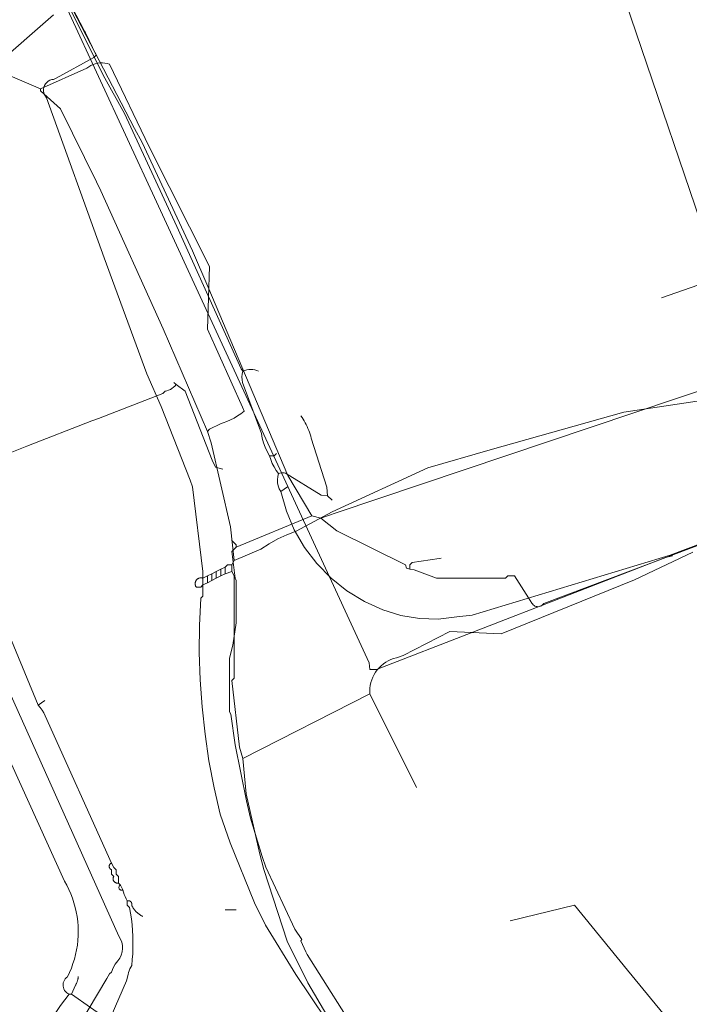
# Model space of a CAD drawing. Header units: inches. Extents: x 158416 to 160804, y 432611 to 437652.
# Tile 129 of 193: x 158571 to 158671, y 436233 to 436381. Entities that reach past the tile are written whole.
import ezdxf

# ---------------------------------------------------------------- set-up
doc = ezdxf.new("R2010")
doc.units = ezdxf.units.IN
doc.header["$MEASUREMENT"] = 0
doc.linetypes.add('COPIER_315', pattern=[0])
doc.linetypes.add('DASHDOT', pattern=[0])
for name, color, linetype in [('4.1-RIOOL-BESTAAND', 251, 'Continuous'), ('4.2-K&L-LAAGSPANNING', 10, 'Continuous'), ('4.2-K&L-LAGEDRUK GAS', 42, 'Continuous'), ('4.2-K&L-MIDDENSPANNING', 10, 'Continuous'), ('4.2-K&L-SIGNAAL KPN', 94, 'Continuous'), ('4.2-K&L-SIGNAAL UPC', 222, 'Continuous'), ('4.2-K&L-WATERLEIDING', 150, 'Continuous')]:
    doc.layers.add(name, color=color, linetype=linetype)

msp = doc.modelspace()

# ---------------------------------------------------------------- linework, layer by layer
at = {"layer": '4.1-RIOOL-BESTAAND', "color": 2, "linetype": 'COPIER_315', "lineweight": 0, "ltscale": 5}
for points in [[(158667, 436339, 0), (158695.67, 436349, 0), (158695.27, 436349.72, 0), (158694.93, 436350.47, 0), (158694.65, 436351.24, 0), (158694.43, 436352.03, 0), (158690.9, 436362.63, 0), (158690.72, 436362.94, 0), (158690.6, 436363.27, 0), (158690.53, 436363.62, 0), (158690.52, 436363.98, 0), (158690.56, 436364.33, 0), (158690.67, 436364.67, 0), (158707.7, 436370.23, 0), (158716.33, 436373, 0), (158717.77, 436368.37, 0), (158720.67, 436360, 0), (158725.03, 436361.57, 0), (158750.67, 436370.33, 0), (158751, 436370.67, 0), (158745.33, 436385.67, 0)], [(158572.6, 436218.03, 0), (158583.93, 436237.03, 0), (158584.13, 436237.39, 0), (158584.37, 436237.72, 0), (158584.67, 436238, 0), (158584.88, 436238.62, 0), (158585.19, 436239.19, 0), (158585.6, 436239.7, 0), (158585.88, 436240.1, 0), (158586.1, 436240.55, 0), (158586.24, 436241.02, 0), (158586.29, 436241.51, 0), (158586.27, 436242, 0), (158586.17, 436242.49, 0), (158585.99, 436242.94, 0), (158585.73, 436243.37, 0), (158552.1, 436318.37, 0), (158551.92, 436318.95, 0), (158551.66, 436319.49, 0), (158551.33, 436320, 0), (158529.33, 436367.67, 0)]]:
    msp.add_polyline3d(points, dxfattribs=at)
at = {"layer": '4.2-K&L-LAAGSPANNING', "linetype": 'DASHDOT', "lineweight": 0, "ltscale": 2}
for p, q in [((158573.67, 436278), (158574.67, 436278.67)), ((158601.67, 436247.33), (158603.33, 436247.33))]:
    msp.add_line(p, q, dxfattribs=at)
for points in [[(158614.67, 436306.33, 0), (158611.07, 436312.37, 0), (158599.07, 436340.7, 0), (158596.77, 436346.03, 0), (158589.26, 436362.28, 0), (158588.07, 436364.37, 0), (158572.92, 436393.61, 0)], [(158675, 436344.33, 0), (158674.43, 436345.7, 0), (158662.43, 436381.03, 0), (158661.67, 436383.33, 0)], [(158622.08, 436227.73, 0), (158613.93, 436240.63, 0), (158613.73, 436241.03, 0), (158613, 436242.67, 0), (158613.14, 436242.88, 0), (158612.08, 436244.4, 0), (158607.77, 436253.7, 0), (158607.23, 436255.3, 0), (158605.46, 436261.03, 0), (158604.88, 436263.64, 0), (158603.14, 436272.02, 0), (158602.53, 436276.65, 0), (158602.33, 436277, 0), (158602.33, 436285, 0), (158602.8, 436286.98, 0), (158603.33, 436290.33, 0), (158603.33, 436296.67, 0), (158603.14, 436297.02, 0), (158602.67, 436301, 0), (158603.33, 436301.67, 0), (158614.67, 436306.33, 0), (158616, 436306, 0), (158618.3, 436306.77, 0), (158682.03, 436328.22, 0)], [(158585.67, 436251.33, 0), (158585.67, 436252.33, 0), (158585.33, 436252.67, 0), (158585.33, 436253.33, 0), (158585, 436253.67, 0), (158584.67, 436254.33, 0), (158574.73, 436276.37, 0), (158574.52, 436276.81, 0), (158574.27, 436277.23, 0), (158573.98, 436277.63, 0), (158573.67, 436278, 0), (158566.33, 436295.67, 0), (158566, 436295.67, 0), (158565.86, 436296.41, 0), (158565.67, 436297.15, 0), (158565.45, 436297.88, 0), (158565.2, 436298.6, 0), (158564.9, 436299.3, 0), (158562.23, 436305.63, 0), (158555.27, 436318.97, 0), (158552.33, 436324.67, 0)], [(158616, 436306, 0), (158618.39, 436304.08, 0), (158628.67, 436299, 0), (158628.83, 436298.5, 0), (158629.33, 436298.33, 0), (158629.97, 436298.23, 0), (158633.33, 436297, 0), (158643.67, 436297, 0), (158644, 436297.33, 0), (158645, 436297.33, 0), (158647.08, 436294.05, 0), (158647.59, 436293.28, 0), (158647.68, 436293.14, 0), (158647.79, 436293.02, 0), (158647.92, 436292.91, 0), (158648.06, 436292.83, 0), (158648.22, 436292.77, 0), (158648.38, 436292.74, 0), (158648.55, 436292.73, 0), (158648.71, 436292.76, 0), (158648.87, 436292.81, 0), (158649.02, 436292.88, 0), (158649.15, 436292.98, 0), (158649.27, 436293.1, 0), (158649.37, 436293.23, 0), (158678, 436304, 0)], [(158603.33, 436301.67, 0), (158603.33, 436302, 0), (158602.67, 436302.67, 0)], [(158629.33, 436298.33, 0), (158629.33, 436299, 0), (158629.67, 436299.33, 0), (158633.7, 436299.93, 0), (158634, 436300, 0)], [(158584.33, 436230.67, 0), (158578.67, 436234.67, 0), (158578.33, 436234.67, 0), (158578.13, 436234.77, 0), (158577.94, 436234.91, 0), (158577.77, 436235.07, 0), (158577.63, 436235.25, 0), (158577.53, 436235.46, 0), (158577.45, 436235.68, 0), (158577.41, 436235.9, 0), (158577.4, 436236.13, 0), (158577.43, 436236.36, 0), (158577.5, 436236.59, 0), (158577.6, 436236.8, 0), (158577.73, 436236.99, 0), (158577.89, 436237.16, 0), (158578.07, 436237.3, 0), (158578.37, 436237.94, 0), (158578.64, 436238.6, 0), (158578.88, 436239.27, 0), (158579.09, 436239.95, 0), (158579.27, 436240.64, 0), (158579.42, 436241.34, 0), (158579.53, 436242.04, 0), (158579.6, 436242.75, 0), (158579.65, 436243.46, 0), (158579.66, 436244.17, 0), (158579.64, 436244.88, 0), (158579.58, 436245.59, 0), (158579.49, 436246.3, 0), (158579.37, 436247, 0), (158579.21, 436247.69, 0), (158579.02, 436248.38, 0), (158578.8, 436249.05, 0), (158578.54, 436249.72, 0), (158578.26, 436250.37, 0), (158577.94, 436251.01, 0), (158577.6, 436251.63, 0), (158567, 436275, 0)], [(158586.33, 436250.33, 0), (158586, 436251, 0), (158585.67, 436251.33, 0), (158585.62, 436251.33, 0), (158585.58, 436251.32, 0), (158585.54, 436251.32, 0), (158585.49, 436251.32, 0), (158585.45, 436251.32, 0), (158585.4, 436251.33, 0), (158585.36, 436251.34, 0), (158585.32, 436251.35, 0), (158585.28, 436251.37, 0), (158585.24, 436251.39, 0), (158585.2, 436251.41, 0), (158585.16, 436251.43, 0), (158585.13, 436251.46, 0), (158585.09, 436251.49, 0), (158585.06, 436251.52, 0), (158585.03, 436251.55, 0), (158585, 436251.59, 0), (158584.98, 436251.62, 0), (158584.96, 436251.66, 0), (158584.94, 436251.7, 0), (158584.92, 436251.74, 0), (158584.91, 436251.79, 0), (158584.9, 436251.83, 0), (158584.89, 436251.87, 0), (158584.88, 436251.92, 0), (158584.88, 436251.96, 0), (158584.88, 436252, 0), (158584.89, 436252.05, 0), (158584.9, 436252.09, 0), (158584.91, 436252.13, 0), (158584.92, 436252.18, 0), (158584.94, 436252.22, 0), (158584.95, 436252.26, 0), (158584.98, 436252.3, 0), (158585, 436252.33, 0), (158584.67, 436252.67, 0), (158584.67, 436253.33, 0), (158584.63, 436253.35, 0), (158584.59, 436253.36, 0), (158584.56, 436253.38, 0), (158584.53, 436253.41, 0), (158584.49, 436253.43, 0), (158584.46, 436253.46, 0), (158584.44, 436253.49, 0), (158584.41, 436253.52, 0), (158584.39, 436253.55, 0), (158584.37, 436253.58, 0), (158584.35, 436253.62, 0), (158584.34, 436253.66, 0), (158584.32, 436253.7, 0), (158584.32, 436253.73, 0), (158584.31, 436253.77, 0), (158584.31, 436253.81, 0), (158584.31, 436253.85, 0), (158584.31, 436253.89, 0), (158584.32, 436253.93, 0), (158584.32, 436253.97, 0), (158584.34, 436254.01, 0), (158584.35, 436254.05, 0), (158584.37, 436254.08, 0), (158584.39, 436254.12, 0), (158584.41, 436254.15, 0), (158584.44, 436254.18, 0), (158584.46, 436254.21, 0), (158584.49, 436254.24, 0), (158584.53, 436254.26, 0), (158584.56, 436254.28, 0), (158584.59, 436254.3, 0), (158584.63, 436254.32, 0), (158584.67, 436254.33, 0)], [(158584.6, 436231.37, 0), (158586.88, 436236.7, 0), (158587.12, 436237.64, 0), (158587.19, 436237.92, 0), (158587.28, 436238.2, 0), (158587.39, 436238.48, 0), (158587.52, 436238.74, 0), (158587.67, 436239, 0), (158587.76, 436239.87, 0), (158587.82, 436240.73, 0), (158587.86, 436241.61, 0), (158587.86, 436242.48, 0), (158587.84, 436243.35, 0), (158587.8, 436244.22, 0), (158587.72, 436245.08, 0), (158587.62, 436245.95, 0), (158587.49, 436246.81, 0), (158587.33, 436247.67, 0), (158587, 436248, 0), (158587, 436248.67, 0), (158586.83, 436248.98, 0), (158586.67, 436249.31, 0), (158586.54, 436249.64, 0), (158586.42, 436249.98, 0), (158586.33, 436250.33, 0), (158586.28, 436250.3, 0), (158586.22, 436250.28, 0), (158586.16, 436250.27, 0), (158586.09, 436250.28, 0), (158586.03, 436250.29, 0), (158585.97, 436250.31, 0), (158585.92, 436250.34, 0), (158585.87, 436250.38, 0), (158585.83, 436250.43, 0), (158585.79, 436250.48, 0), (158585.77, 436250.54, 0), (158585.76, 436250.6, 0), (158585.76, 436250.66, 0), (158585.76, 436250.73, 0), (158585.78, 436250.79, 0), (158585.81, 436250.84, 0), (158585.85, 436250.89, 0), (158585.89, 436250.94, 0), (158585.94, 436250.97, 0), (158586, 436251, 0)], [(158589.33, 436246.33, 0), (158589.26, 436246.37, 0), (158589.19, 436246.41, 0), (158589.12, 436246.44, 0), (158589.05, 436246.48, 0), (158588.98, 436246.53, 0), (158588.92, 436246.57, 0), (158588.85, 436246.61, 0), (158588.78, 436246.66, 0), (158588.72, 436246.71, 0), (158588.66, 436246.76, 0), (158588.59, 436246.81, 0), (158588.53, 436246.86, 0), (158588.47, 436246.91, 0), (158588.41, 436246.97, 0), (158588.36, 436247.02, 0), (158588.3, 436247.08, 0), (158588.25, 436247.14, 0), (158588.19, 436247.2, 0), (158588.14, 436247.26, 0), (158588.09, 436247.32, 0), (158588.04, 436247.39, 0), (158587.99, 436247.45, 0), (158587.95, 436247.52, 0), (158587.9, 436247.58, 0), (158587.86, 436247.65, 0), (158587.82, 436247.72, 0), (158587.78, 436247.79, 0), (158587.74, 436247.86, 0), (158587.7, 436247.93, 0), (158587.67, 436248, 0), (158587.68, 436248.03, 0), (158587.68, 436248.06, 0), (158587.69, 436248.09, 0), (158587.69, 436248.12, 0), (158587.69, 436248.15, 0), (158587.69, 436248.19, 0), (158587.69, 436248.22, 0), (158587.69, 436248.25, 0), (158587.68, 436248.28, 0), (158587.67, 436248.31, 0), (158587.66, 436248.34, 0), (158587.65, 436248.37, 0), (158587.64, 436248.4, 0), (158587.63, 436248.43, 0), (158587.61, 436248.45, 0), (158587.59, 436248.48, 0), (158587.57, 436248.5, 0), (158587.55, 436248.53, 0), (158587.53, 436248.55, 0), (158587.5, 436248.57, 0), (158587.48, 436248.59, 0), (158587.45, 436248.61, 0), (158587.43, 436248.63, 0), (158587.4, 436248.64, 0), (158587.37, 436248.65, 0), (158587.34, 436248.66, 0), (158587.31, 436248.67, 0), (158587.28, 436248.68, 0), (158587.25, 436248.69, 0), (158587.22, 436248.69, 0), (158587.19, 436248.69, 0), (158587.15, 436248.69, 0), (158587.12, 436248.69, 0), (158587.09, 436248.69, 0), (158587.06, 436248.68, 0), (158587.03, 436248.68, 0), (158587, 436248.67, 0)], [(158578.67, 436234.67, 0), (158579.27, 436236.03, 0), (158579.3, 436236.1, 0), (158579.34, 436236.17, 0), (158579.37, 436236.24, 0), (158579.41, 436236.3, 0), (158579.44, 436236.37, 0), (158579.47, 436236.44, 0), (158579.49, 436236.52, 0), (158579.52, 436236.59, 0), (158579.54, 436236.66, 0), (158579.56, 436236.73, 0), (158579.58, 436236.81, 0), (158579.6, 436236.88, 0), (158579.62, 436236.96, 0), (158579.63, 436237.03, 0), (158579.64, 436237.11, 0), (158579.65, 436237.18, 0), (158579.66, 436237.26, 0), (158579.67, 436237.33, 0)], [(158571.33, 436223, 0), (158571.45, 436223.38, 0), (158571.58, 436223.75, 0), (158571.72, 436224.12, 0), (158571.87, 436224.49, 0), (158572.02, 436224.85, 0), (158572.18, 436225.22, 0), (158572.35, 436225.57, 0), (158572.52, 436225.93, 0), (158572.71, 436226.28, 0), (158572.9, 436226.62, 0), (158573.1, 436226.97, 0), (158573.3, 436227.3, 0), (158573.51, 436227.64, 0), (158573.73, 436227.97, 0), (158577, 436233, 0), (158578.33, 436234.67, 0)]]:
    msp.add_polyline3d(points, dxfattribs=at)
at = {"layer": '4.2-K&L-LAGEDRUK GAS', "linetype": 'Continuous', "lineweight": 0, "ltscale": 15}
for points in [[(158561.67, 436312.67, 0), (158571.97, 436316.77, 0), (158581.7, 436320.57, 0), (158582.7, 436320.9, 0), (158592.33, 436324.67, 0), (158592.67, 436325, 0), (158592.94, 436325.07, 0), (158593.2, 436325.17, 0), (158593.46, 436325.29, 0), (158593.7, 436325.44, 0), (158593.93, 436325.61, 0), (158594.14, 436325.79, 0), (158594.33, 436326, 0)], [(158601.33, 436313.33, 0), (158600.24, 436313.65, 0), (158599.73, 436314.7, 0), (158595.67, 436325, 0), (158594.33, 436326, 0), (158594, 436326.33, 0)]]:
    msp.add_polyline3d(points, dxfattribs=at)
at = {"layer": '4.2-K&L-MIDDENSPANNING', "linetype": 'Continuous', "lineweight": 0, "ltscale": 1.75}
msp.add_polyline3d([(158625.92, 436217.28, 0), (158612.26, 436237.62, 0), (158607.73, 436245.03, 0), (158606.07, 436248.37, 0), (158602.43, 436257.37, 0), (158600.9, 436261.63, 0), (158600, 436265.61, 0), (158599.24, 436269.62, 0), (158598.65, 436273.65, 0), (158598.2, 436277.71, 0), (158597.92, 436281.77, 0), (158597.79, 436285.85, 0), (158597.82, 436289.93, 0), (158598, 436294, 0), (158598.33, 436294.33, 0), (158598.33, 436298, 0), (158596.77, 436310.7, 0), (158596.43, 436311.7, 0), (158592.07, 436322.7, 0), (158589.93, 436327.63, 0), (158583.57, 436344.97, 0), (158574.93, 436368.97, 0), (158574.75, 436369.19, 0), (158574.61, 436369.43, 0), (158574.52, 436369.7, 0), (158574.47, 436369.98, 0), (158574.48, 436370.26, 0), (158574.53, 436370.54, 0), (158574.63, 436370.81, 0), (158574.77, 436371.05, 0), (158574.96, 436371.27, 0), (158575.17, 436371.45, 0), (158575.42, 436371.59, 0), (158575.69, 436371.69, 0), (158575.97, 436371.73, 0), (158576.37, 436371.93, 0), (158582, 436375, 0), (158582.33, 436375.33, 0), (158580.73, 436378.7, 0), (158580.6, 436378.97, 0), (158577.45, 436385.03, 0)], dxfattribs=at)
at = {"layer": '4.2-K&L-SIGNAAL KPN', "linetype": 'Continuous', "lineweight": 0, "ltscale": 1.75}
for p, q in [((158599.67, 436296.67), (158599.67, 436297.67)), ((158600.33, 436297), (158600.33, 436298)), ((158601, 436297.33), (158601, 436298.33)), ((158601.67, 436297.67), (158601.67, 436298.67)), ((158599, 436296.33), (158599, 436297.33)), ((158604.33, 436270), (158623.33, 436279.67))]:
    msp.add_line(p, q, dxfattribs=at)
for points in [[(158567.07, 436373.63, 0), (158575.97, 436381.4, 0)], [(158619.74, 436226.72, 0), (158614.07, 436236.37, 0), (158610.93, 436242.63, 0), (158607.45, 436253.36, 0), (158606.88, 436255.64, 0), (158604.81, 436264.68, 0), (158604.33, 436270, 0), (158603.8, 436271.69, 0), (158602.67, 436281.67, 0), (158603, 436282, 0), (158603, 436297.33, 0), (158602.67, 436298, 0), (158602.67, 436299, 0), (158603, 436299.67, 0), (158602.46, 436304.69, 0), (158599.55, 436317.3, 0), (158599, 436319, 0), (158592.4, 436334.37, 0), (158583.07, 436355.03, 0), (158582.4, 436356.37, 0), (158577, 436367.33, 0), (158574, 436370, 0), (158574, 436370.33, 0), (158567, 436373.33, 0)], [(158599, 436319, 0), (158599.33, 436319.33, 0), (158600.97, 436320.1, 0), (158601.37, 436320.27, 0), (158601.93, 436320.48, 0), (158602.48, 436320.72, 0), (158603.01, 436320.99, 0), (158603.53, 436321.3, 0), (158604.02, 436321.63, 0), (158604.5, 436322, 0), (158604.27, 436322.63, 0), (158599, 436334.33, 0), (158599.33, 436343.67, 0), (158590.27, 436361.63, 0), (158584.33, 436374, 0), (158583.99, 436374.1, 0), (158583.64, 436374.17, 0), (158583.28, 436374.19, 0), (158582.93, 436374.19, 0), (158582.57, 436374.14, 0), (158582.22, 436374.06, 0), (158581.89, 436373.95, 0), (158581.56, 436373.8, 0), (158581.25, 436373.61, 0), (158580.97, 436373.4, 0), (158574, 436370.33, 0)], [(158689.65, 436326.14, 0), (158661.35, 436321.86, 0), (158641.36, 436316.22, 0), (158632.03, 436313.55, 0), (158617.7, 436306.93, 0), (158612.3, 436304.07, 0), (158610.91, 436303.52, 0), (158609.56, 436302.88, 0), (158608.25, 436302.15, 0), (158607, 436301.33, 0), (158603, 436299.67, 0)], [(158630.33, 436265.67, 0), (158623.33, 436279.67, 0), (158623.32, 436280.1, 0), (158623.34, 436280.52, 0), (158623.4, 436280.95, 0), (158623.49, 436281.37, 0), (158623.62, 436281.78, 0), (158623.78, 436282.17, 0), (158623.97, 436282.56, 0), (158624.2, 436282.92, 0), (158624.45, 436283.27, 0), (158624.73, 436283.59, 0), (158625.04, 436283.89, 0), (158625.37, 436284.16, 0), (158625.72, 436284.41, 0), (158626.1, 436284.62, 0), (158626.48, 436284.8, 0), (158626.89, 436284.95, 0), (158627.3, 436285.07, 0), (158628.3, 436285.43, 0), (158635.33, 436289, 0), (158643, 436288.67, 0), (158662.97, 436296.73, 0), (158671.7, 436300.88, 0)], [(158598.33, 436296, 0), (158598, 436295.67, 0), (158597.33, 436295.67, 0), (158597.3, 436295.72, 0), (158597.27, 436295.77, 0), (158597.24, 436295.83, 0), (158597.22, 436295.88, 0), (158597.2, 436295.94, 0), (158597.18, 436296, 0), (158597.17, 436296.06, 0), (158597.17, 436296.12, 0), (158597.17, 436296.19, 0), (158597.17, 436296.25, 0), (158597.18, 436296.31, 0), (158597.19, 436296.37, 0), (158597.2, 436296.43, 0), (158597.22, 436296.49, 0), (158597.25, 436296.54, 0), (158597.27, 436296.6, 0), (158597.3, 436296.65, 0), (158597.34, 436296.7, 0), (158597.38, 436296.75, 0), (158597.42, 436296.8, 0), (158597.47, 436296.84, 0), (158597.51, 436296.88, 0), (158597.56, 436296.91, 0), (158597.62, 436296.94, 0), (158597.67, 436296.97, 0), (158597.73, 436297, 0), (158597.79, 436297.02, 0), (158597.85, 436297.03, 0), (158597.91, 436297.04, 0), (158597.97, 436297.05, 0), (158598.03, 436297.05, 0), (158598.09, 436297.05, 0), (158598.15, 436297.04, 0), (158598.21, 436297.03, 0), (158598.27, 436297.02, 0), (158598.33, 436297, 0), (158599, 436297.33, 0), (158599.67, 436297.67, 0), (158600.33, 436298, 0), (158601, 436298.33, 0), (158601.67, 436298.67, 0), (158602, 436299, 0), (158602.67, 436299, 0)], [(158598.33, 436297, 0), (158598.33, 436296, 0), (158599, 436296.33, 0), (158599.67, 436296.67, 0), (158600.33, 436297, 0), (158601, 436297.33, 0), (158601.67, 436297.67, 0), (158602.67, 436298, 0)]]:
    msp.add_polyline3d(points, dxfattribs=at)
at = {"layer": '4.2-K&L-SIGNAAL UPC', "linetype": 'Continuous', "lineweight": 0, "ltscale": 1.75}
msp.add_line((158610, 436310), (158611, 436310.67), dxfattribs=at)
for points in [[(158617, 436309.33, 0), (158616.03, 436309.45, 0), (158610.7, 436312.73, 0), (158610.49, 436312.78, 0), (158610.28, 436312.8, 0), (158610.07, 436312.78, 0), (158609.87, 436312.74, 0), (158609.67, 436312.67, 0), (158609.31, 436313.15, 0), (158608.99, 436313.66, 0), (158608.72, 436314.2, 0), (158608.5, 436314.76, 0), (158608.33, 436315.33, 0), (158607.97, 436315.96, 0), (158607.67, 436316.61, 0), (158607.42, 436317.29, 0), (158607.23, 436317.99, 0), (158607.1, 436318.7, 0), (158604.27, 436326.3, 0), (158604.19, 436326.72, 0), (158604.18, 436327.15, 0), (158604.22, 436327.58, 0), (158604.33, 436328, 0), (158604.07, 436328.37, 0), (158594.43, 436349.7, 0), (158586.59, 436366.62, 0), (158583.4, 436372.37, 0), (158578.6, 436381.97, 0)], [(158609.67, 436312.67, 0), (158609.54, 436312.22, 0), (158609.49, 436311.76, 0), (158609.51, 436311.29, 0), (158609.61, 436310.84, 0), (158609.77, 436310.4, 0), (158610, 436310, 0), (158610.83, 436307.06, 0), (158612.01, 436304.25, 0), (158613.54, 436301.61, 0), (158615.39, 436299.18, 0), (158617.52, 436297, 0), (158619.91, 436295.1, 0), (158622.52, 436293.52, 0), (158625.3, 436292.27, 0), (158627.98, 436291.41, 0), (158630.75, 436290.94, 0), (158633.56, 436290.86, 0), (158636.35, 436291.19, 0), (158638.65, 436291.48, 0), (158668.3, 436300.45, 0), (158747.63, 436330.43, 0)], [(158617.67, 436308.67, 0), (158617, 436309.33, 0), (158616.87, 436310.64, 0), (158614.57, 436317.97, 0), (158614.48, 436318.27, 0), (158614.39, 436318.56, 0), (158614.29, 436318.86, 0), (158614.18, 436319.15, 0), (158614.07, 436319.44, 0), (158613.94, 436319.72, 0), (158613.8, 436320, 0), (158613.66, 436320.28, 0), (158613.51, 436320.55, 0), (158613.35, 436320.82, 0), (158613.18, 436321.08, 0), (158613, 436321.33, 0)], [(158608.33, 436315.33, 0), (158609, 436315.33, 0), (158609.33, 436315.67, 0)]]:
    msp.add_polyline3d(points, dxfattribs=at)
msp.add_arc((158605.5, 436325.5), 2.76, 64.9827, 115.0173, dxfattribs=at)
at = {"layer": '4.2-K&L-WATERLEIDING', "linetype": 'Continuous', "lineweight": 0, "ltscale": 2}
for points in [[(158574, 436391, 0), (158591.4, 436353.37, 0), (158623.22, 436284.3, 0), (158623.33, 436283.33, 0), (158624.33, 436283.33, 0), (158667.63, 436300.1, 0), (158668.67, 436300.33, 0)], [(158674.67, 436222, 0), (158674.67, 436222.67, 0), (158674.33, 436223, 0), (158674, 436223.33, 0), (158673.67, 436223.67, 0), (158673.33, 436224, 0), (158673.18, 436224.55, 0), (158661.92, 436238.27, 0), (158654, 436248, 0), (158644.33, 436245.67, 0)]]:
    msp.add_polyline3d(points, dxfattribs=at)

doc.saveas('drawing.dxf')
